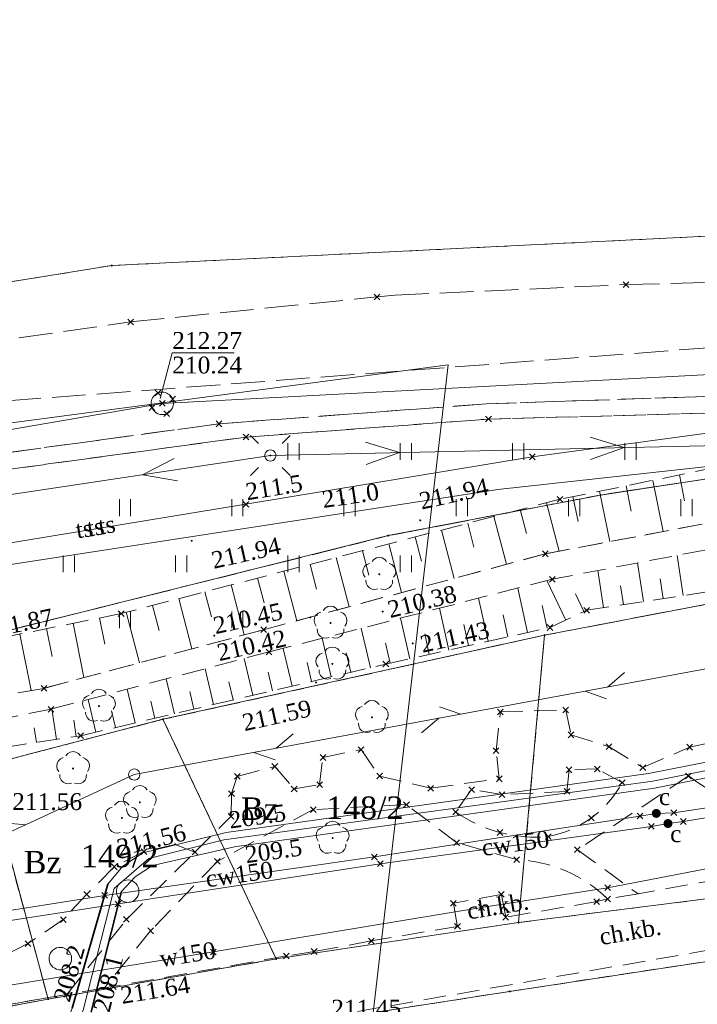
# Model space of a CAD drawing. Extents: x 7414218 to 7427513, y 5544630 to 5555035.
# Tile 41 of 46: x 7419608 to 7419639, y 5549653 to 5549697. Entities that reach past the tile are written whole.
import ezdxf
from ezdxf.enums import TextEntityAlignment as Align

# ---------------------------------------------------------------- set-up
doc = ezdxf.new("R2010")
doc.units = 0
for name, pattern in [('PRZER1-1', [1, 0.5, -0.5]), ('PRZER2-1', [1.5, 1, -0.5]), ('PRZER3-1', [2, 1.5, -0.5])]:
    doc.linetypes.add(name, pattern=pattern)
doc.layers.get('0').update_dxf_attribs({"linetype": 'CONTINUOUS'})
for name, color, linetype, lineweight in [('EGDE', 7, 'CONTINUOUS', 18), ('EGDE_O', 7, 'CONTINUOUS', 18), ('EGPG', 7, 'CONTINUOUS', 18), ('GOSRBG', 7, 'CONTINUOUS', 18), ('GUPPRZ_O', 7, 'CONTINUOUS', 18), ('OTKC', 7, 'CONTINUOUS', 18), ('OTKC_O', 7, 'CONTINUOUS', 18), ('OTKJ', 7, 'CONTINUOUS', 18), ('OTRK', 7, 'CONTINUOUS', 18), ('OTRS', 7, 'CONTINUOUS', 13), ('OTRS_O', 7, 'CONTINUOUS', 13), ('OTZK', 7, 'CONTINUOUS', 18), ('OTZT', 7, 'CONTINUOUS', 18), ('SUEO', 7, 'CONTINUOUS', 18), ('SULO', 7, 'CONTINUOUS', 35), ('SUPK', 7, 'CONTINUOUS', 18), ('SUPP', 7, 'CONTINUOUS', 18)]:
    doc.layers.add(name, color=color, linetype=linetype, lineweight=lineweight)
for name, color, linetype, lineweight, true_color in [('EGKK', 7, 'CONTINUOUS', 18, 0x24bc24), ('EGUG', 7, 'CONTINUOUS', 18, 0x008000), ('EGUG_O', 7, 'CONTINUOUS', 18, 0x008000), ('GELULI', 7, 'CONTINUOUS', 18, 0xfeffff), ('GSPPRB', 7, 'CONTINUOUS', 18, 0x80ffff), ('OTZL', 7, 'CONTINUOUS', 18, 0x008000), ('SUCP', 7, 'CONTINUOUS', 18, 0xd200d2), ('SUCP_O', 7, 'CONTINUOUS', 18, 0xd200d2), ('SUCW', 7, 'CONTINUOUS', 18, 0xd200d2), ('SUCW_O', 7, 'CONTINUOUS', 18, 0xd200d2), ('SUEP', 1, 'CONTINUOUS', 18, 0xff0000), ('SUKP', 7, 'CONTINUOUS', 18, 0x803300), ('SUTP', 7, 'CONTINUOUS', 18, 0xff9100), ('SUTP_O', 7, 'CONTINUOUS', 18, 0xff9100), ('SUWP', 5, 'CONTINUOUS', 18, 0x0000ff), ('SUWP_O', 5, 'CONTINUOUS', 18, 0x0000ff)]:
    doc.layers.add(name, color=color, linetype=linetype, lineweight=lineweight, true_color=true_color)
doc.styles.add('Times New Roman', font='times.ttf')

# ---------------------------------------------------------------- blocks, each defined once
blk = doc.blocks.new('GSPWPS1')
blk.add_hatch(color=0).paths.add_polyline_path([(-0.045, 0), (-0.043467, -0.011647), (-0.038971, -0.0225), (-0.03182, -0.03182), (-0.0225, -0.038971), (-0.011647, -0.043467), (0, -0.045), (0.011647, -0.043467), (0.0225, -0.038971), (0.03182, -0.03182), (0.038971, -0.0225), (0.043467, -0.011647), (0.045, 0), (0.043467, 0.011647), (0.038971, 0.0225), (0.03182, 0.03182), (0.0225, 0.038971), (0.011647, 0.043467), (0, 0.045), (-0.011647, 0.043467), (-0.0225, 0.038971), (-0.03182, 0.03182), (-0.038971, 0.0225), (-0.043467, 0.011647)])
blk = doc.blocks.new('GSPRDL1')
blk.add_hatch(color=0).paths.add_polyline_path([(0, -0.045), (0.013906, -0.042798), (0.02645, -0.036406), (0.036406, -0.02645), (0.042798, -0.013906), (0.045, 0), (0.042798, 0.013906), (0.036406, 0.02645), (0.02645, 0.036406), (0.013906, 0.042798), (0, 0.045), (-0.013906, 0.042798), (-0.02645, 0.036406), (-0.036406, 0.02645), (-0.042798, 0.013906), (-0.045, 0), (-0.042798, -0.013906), (-0.036406, -0.02645), (-0.02645, -0.036406), (-0.013906, -0.042798)])
at = {"color": 0}
for points in [[(-0.635969, -0.134326), (-0.70458, -0.024001), (-0.731429, 0.103115), (-0.713292, 0.231763), (-0.652348, 0.346501), (-0.55591, 0.433559), (-0.435555, 0.482485)], [(-0.324277, 0.563333), (-0.240553, 0.662679), (-0.127956, 0.727494), (0, 0.75), (0.127956, 0.727494), (0.240553, 0.662679), (0.324277, 0.563333)], [(0.435555, 0.482485), (0.55591, 0.433559), (0.652348, 0.346501), (0.713292, 0.231763), (0.731429, 0.103115), (0.70458, -0.024001), (0.635969, -0.134326)], [(-0.068773, -0.646351), (-0.194901, -0.677512), (-0.324092, -0.663766), (-0.440839, -0.606763), (-0.531129, -0.513345), (-0.584125, -0.394725), (-0.593465, -0.265141)], [(0.593465, -0.265141), (0.584125, -0.394725), (0.531129, -0.513345), (0.440839, -0.606763), (0.324092, -0.663766), (0.194901, -0.677512), (0.068773, -0.646351)]]:
    blk.add_lwpolyline(points, dxfattribs=at)
blk = doc.blocks.new('GSSUTR1')
at = {"color": 0}
for points in [[(-0.25666, 0.36165), (-0.25666, -0.38835)], [(0.24334, -0.38835), (0.24334, 0.36165)]]:
    blk.add_lwpolyline(points, dxfattribs=at)
blk = doc.blocks.new('GSSZAD1')
at = {"color": 0}
blk.add_lwpolyline([(0.5, 0), (0.490964, 0.094626), (0.464184, 0.185831), (0.420627, 0.27032), (0.361867, 0.34504), (0.290028, 0.407288), (0.207708, 0.454816), (0.117879, 0.485906), (0.023791, 0.499434), (-0.071157, 0.494911), (-0.163534, 0.4725), (-0.25, 0.433013), (-0.32743, 0.377875), (-0.393027, 0.309079), (-0.444418, 0.229113), (-0.479746, 0.140866), (-0.497736, 0.047528), (-0.497736, -0.047528), (-0.479746, -0.140866), (-0.444418, -0.229113), (-0.393027, -0.309079), (-0.32743, -0.377875), (-0.25, -0.433013), (-0.163534, -0.4725), (-0.071157, -0.494911), (0.023791, -0.499434), (0.117879, -0.485906), (0.207708, -0.454816), (0.290028, -0.407288), (0.361867, -0.34504), (0.420627, -0.27032), (0.464184, -0.185831), (0.490964, -0.094626)], close=True, dxfattribs=at)
blk = doc.blocks.new('GUPISN1')
at = {"color": 0}
blk.add_lwpolyline([(0, 0.25), (0.064705, 0.241481), (0.125, 0.216506), (0.176777, 0.176777), (0.216506, 0.125), (0.241481, 0.064705), (0.25, 0), (0.241481, -0.064705), (0.216506, -0.125), (0.176777, -0.176777), (0.125, -0.216506), (0.064705, -0.241481), (0, -0.25), (-0.064705, -0.241481), (-0.125, -0.216506), (-0.176777, -0.176777), (-0.216506, -0.125), (-0.241481, -0.064705), (-0.25, 0), (-0.241481, 0.064705), (-0.216506, 0.125), (-0.176777, 0.176777), (-0.125, 0.216506), (-0.064705, 0.241481)], close=True, dxfattribs=at)
blk = doc.blocks.new('GUPELA2')
blk.add_hatch(color=0).paths.add_polyline_path([(-0.001087, 0.044987), (0.011881, 0.043403), (0.021281, 0.03965), (0.030065, 0.033482), (0.038133, 0.023893), (0.043117, 0.012881), (0.044986, 0.001113), (0.044323, -0.007777), (0.040557, -0.019497), (0.033417, -0.030138), (0.024849, -0.037517), (0.013788, -0.042836), (0.002013, -0.044955), (-0.00982, -0.043916), (-0.020466, -0.040077), (-0.029541, -0.033946), (-0.036867, -0.025804), (-0.04187, -0.01649), (-0.04461, -0.005909), (-0.044532, 0.006476), (-0.041285, 0.017903), (-0.034764, 0.028574), (-0.024479, 0.03776), (-0.013449, 0.042943)])
at = {"color": 0}
for points in [[(-0.883883, 0.883883), (-0.53033, 0.53033)], [(0.883883, 0.883883), (0.53033, 0.53033)], [(-0.883883, -0.883883), (-0.53033, -0.53033)], [(0.883883, -0.883883), (0.53033, -0.53033)]]:
    blk.add_lwpolyline(points, dxfattribs=at)
blk = doc.blocks.new('GUPELA1')
at = {"color": 0}
blk.add_lwpolyline([(0, 0.25), (0.064705, 0.241481), (0.125, 0.216506), (0.176777, 0.176777), (0.216506, 0.125), (0.241481, 0.064705), (0.25, 0), (0.241481, -0.064705), (0.216506, -0.125), (0.176777, -0.176777), (0.125, -0.216506), (0.064705, -0.241481), (0, -0.25), (-0.064705, -0.241481), (-0.125, -0.216506), (-0.176777, -0.176777), (-0.216506, -0.125), (-0.241481, -0.064705), (-0.25, 0), (-0.241481, 0.064705), (-0.216506, 0.125), (-0.176777, 0.176777), (-0.125, 0.216506), (-0.064705, 0.241481)], close=True, dxfattribs=at)
blk = doc.blocks.new('GUPCZA1')
blk.add_hatch(color=0).paths.add_polyline_path([(-0.2, 0), (-0.193185, -0.051764), (-0.173205, -0.1), (-0.141421, -0.141421), (-0.1, -0.173205), (-0.051764, -0.193185), (0, -0.2), (0.051764, -0.193185), (0.1, -0.173205), (0.141421, -0.141421), (0.173205, -0.1), (0.193185, -0.051764), (0.2, 0), (0.193185, 0.051764), (0.173205, 0.1), (0.141421, 0.141421), (0.1, 0.173205), (0.051764, 0.193185), (0, 0.2), (-0.051764, 0.193185), (-0.1, 0.173205), (-0.141421, 0.141421), (-0.173205, 0.1), (-0.193185, 0.051764)])
blk = doc.blocks.new('GEPPGD1_2')
blk.add_hatch(color=0).paths.add_polyline_path([(0, -0.045), (0.013906, -0.042798), (0.02645, -0.036406), (0.036406, -0.02645), (0.042798, -0.013906), (0.045, 0), (0.042798, 0.013906), (0.036406, 0.02645), (0.02645, 0.036406), (0.013906, 0.042798), (0, 0.045), (-0.013906, 0.042798), (-0.02645, 0.036406), (-0.036406, 0.02645), (-0.042798, 0.013906), (-0.045, 0), (-0.042798, -0.013906), (-0.036406, -0.02645), (-0.02645, -0.036406), (-0.013906, -0.042798)])
blk = doc.blocks.new('GSPPRB0')
at = {"color": 0, "lineweight": 18}
for points in [[(-0.12726, -0.12726), (0.12726, 0.12726)], [(-0.12726, 0.12726), (0.12726, -0.12726)]]:
    blk.add_lwpolyline(points, dxfattribs=at)
blk = doc.blocks.new('SUTP1')
at = {"color": 0}
for points in [[(0.9325, 0), (0.0675, 0.5)], [(-0.0675, 0), (-0.9325, -0.5)]]:
    blk.add_lwpolyline(points, dxfattribs=at)
blk = doc.blocks.new('SUEP1')
at = {"color": 0}
blk.add_lwpolyline([(-0.75, -0.5), (0.75, 0), (-0.75, 0.5)], dxfattribs=at)

msp = doc.modelspace()

# ---------------------------------------------------------------- linework, layer by layer
at = {"layer": 'EGDE', "linetype": 'Continuous', "lineweight": 18, "elevation": 10.22}
for points in [[(7419697.95, 5549685.97), (7419674.58, 5549686.53), (7419668.43, 5549686.68), (7419641.1, 5549687.32), (7419612.49, 5549685.91), (7419582.12, 5549681.01), (7419540.4, 5549671.95), (7419529.69, 5549669.72), (7419514.4, 5549666.27), (7419506.32, 5549664.39), (7419531.94, 5549661.5), (7419553.44, 5549661.25), (7419563.19, 5549661.96), (7419564.39, 5549662.19), (7419575.48, 5549664.19), (7419587.56, 5549665.21), (7419598.8, 5549667.39), (7419624.8, 5549673.88), (7419634.25, 5549675.69), (7419653.94, 5549678.7), (7419675.44, 5549676.64), (7419701.24, 5549672.95)], [(7419701.24, 5549672.95), (7419675.44, 5549676.64), (7419653.94, 5549678.7), (7419634.25, 5549675.69), (7419624.8, 5549673.88), (7419598.8, 5549667.39), (7419587.56, 5549665.21), (7419575.48, 5549664.19), (7419564.39, 5549662.19)], [(7419556.13, 5549655.93), (7419588.38, 5549660.2), (7419606.85, 5549663.64), (7419614.77, 5549665.7), (7419631.76, 5549669.45), (7419643.51, 5549671.69), (7419650.65, 5549671.91), (7419691.9, 5549667.65)], [(7419691.9, 5549667.65), (7419649.26, 5549659.54), (7419641.05, 5549657.97), (7419630.6, 5549656.65), (7419619.81, 5549655.03), (7419609.66, 5549653.24), (7419589.07, 5549649.42), (7419557.7, 5549643.96), (7419540.13, 5549643.06), (7419523.27, 5549643.29), (7419509.38, 5549641.39), (7419462.29, 5549628.43), (7419462.45, 5549628.77), (7419446.03, 5549630.99), (7419446.66, 5549622.15), (7419432.87, 5549470.11), (7419428.25, 5549466.49), (7419384.74, 5549466.49), (7419372.42, 5549466.59)], [(7419438.3, 5549490.48), (7419449.43, 5549604.09), (7419450.45, 5549614.49), (7419451.3, 5549617.85), (7419452.51, 5549620.06), (7419454.77, 5549622.45), (7419458.98, 5549625.04), (7419462.38, 5549626.43), (7419462.7, 5549626.56), (7419482.9, 5549629.97), (7419487.71, 5549630.61), (7419562.5, 5549640.55), (7419590.93, 5549644.33), (7419591.23, 5549646.31), (7419603.9, 5549648.9), (7419609.52, 5549650.05), (7419619.85, 5549651.97), (7419630.2, 5549653.58), (7419640.65, 5549655.17), (7419649.84, 5549657.3), (7419665.24, 5549660.9), (7419684.7, 5549663.65), (7419689.36, 5549664.31)]]:
    msp.add_lwpolyline(points, dxfattribs=at)
for points in [[(7419631.76, 5549669.45), (7419614.77, 5549665.7), (7419619.81, 5549655.03), (7419630.6, 5549656.65)], [(7419609.66, 5549653.24), (7419619.81, 5549655.03), (7419614.77, 5549665.7), (7419606.85, 5549663.64)], [(7419606.85, 5549663.64), (7419588.38, 5549660.2), (7419556.13, 5549655.93), (7419538.53, 5549652.48), (7419528.76, 5549648.51), (7419509.38, 5549641.39), (7419523.27, 5549643.29), (7419540.13, 5549643.06), (7419557.7, 5549643.96), (7419589.07, 5549649.42), (7419609.66, 5549653.24)], [(7419641.13, 5549581.31), (7419654.91, 5549579.28), (7419664, 5549577.94), (7419668.79, 5549615.18), (7419676.55, 5549613.55), (7419684.7, 5549663.65), (7419665.24, 5549660.9), (7419649.84, 5549657.3), (7419640.65, 5549655.17), (7419630.2, 5549653.58), (7419619.85, 5549651.97), (7419609.52, 5549650.05), (7419603.9, 5549648.9), (7419591.23, 5549646.31), (7419590.93, 5549644.33), (7419584.48, 5549588.54), (7419641.23, 5549582.15)]]:
    msp.add_lwpolyline(points, close=True, dxfattribs=at)
at = {"layer": 'EGKK', "linetype": 'PRZER3-1', "lineweight": 18, "elevation": 10.06}
msp.add_lwpolyline([(7419711.98, 5549675.53), (7419701.24, 5549672.95), (7419675.44, 5549676.64), (7419653.94, 5549678.7), (7419634.25, 5549675.69), (7419624.8, 5549673.88), (7419598.8, 5549667.39), (7419599.71, 5549662.31), (7419606.85, 5549663.64), (7419614.77, 5549665.7), (7419631.76, 5549669.45), (7419643.51, 5549671.69), (7419650.65, 5549671.91), (7419691.9, 5549667.65), (7419700.8, 5549667.52), (7419711.49, 5549670.4)], close=True, dxfattribs=at)
at = {"layer": 'EGUG', "linetype": 'PRZER1-1', "lineweight": 18, "elevation": 10.08}
for points in [[(7419697.95, 5549685.97), (7419674.58, 5549686.53), (7419668.43, 5549686.68), (7419641.1, 5549687.32), (7419612.49, 5549685.91), (7419582.12, 5549681.01), (7419540.4, 5549671.95), (7419529.69, 5549669.72), (7419514.4, 5549666.27), (7419506.32, 5549664.39), (7419531.94, 5549661.5), (7419553.44, 5549661.25), (7419563.19, 5549661.96), (7419564.39, 5549662.19), (7419575.48, 5549664.19), (7419587.56, 5549665.21), (7419598.8, 5549667.39), (7419624.8, 5549673.88), (7419634.25, 5549675.69), (7419653.94, 5549678.7), (7419675.44, 5549676.64), (7419701.24, 5549672.95)], [(7419691.9, 5549667.65), (7419649.26, 5549659.54), (7419641.05, 5549657.97), (7419630.6, 5549656.65), (7419619.81, 5549655.03), (7419609.66, 5549653.24), (7419589.07, 5549649.42), (7419557.7, 5549643.96), (7419540.13, 5549643.06), (7419523.27, 5549643.29), (7419509.38, 5549641.39), (7419462.29, 5549628.43), (7419462.45, 5549628.77), (7419446.03, 5549630.99), (7419446.66, 5549622.15), (7419432.87, 5549470.11), (7419428.25, 5549466.49), (7419384.74, 5549466.49), (7419372.42, 5549466.59)], [(7419438.3, 5549490.48), (7419449.43, 5549604.09), (7419450.45, 5549614.49), (7419451.3, 5549617.85), (7419452.51, 5549620.06), (7419454.77, 5549622.45), (7419458.98, 5549625.04), (7419462.38, 5549626.43), (7419462.7, 5549626.56), (7419482.9, 5549629.97), (7419487.71, 5549630.61), (7419562.5, 5549640.55), (7419590.93, 5549644.33), (7419591.23, 5549646.31), (7419603.9, 5549648.9), (7419609.52, 5549650.05), (7419619.85, 5549651.97), (7419630.2, 5549653.58), (7419640.65, 5549655.17), (7419649.84, 5549657.3), (7419665.24, 5549660.9), (7419684.7, 5549663.65), (7419689.36, 5549664.31)]]:
    msp.add_lwpolyline(points, dxfattribs=at)
for points in [[(7419711.98, 5549675.53), (7419701.24, 5549672.95), (7419675.44, 5549676.64), (7419653.94, 5549678.7), (7419634.25, 5549675.69), (7419624.8, 5549673.88), (7419598.8, 5549667.39), (7419599.71, 5549662.31), (7419606.85, 5549663.64), (7419614.77, 5549665.7), (7419631.76, 5549669.45), (7419643.51, 5549671.69), (7419650.65, 5549671.91), (7419691.9, 5549667.65), (7419700.8, 5549667.52), (7419711.49, 5549670.4)], [(7419619.81, 5549655.03), (7419630.6, 5549656.65), (7419631.76, 5549669.45), (7419614.77, 5549665.7)], [(7419609.66, 5549653.24), (7419619.81, 5549655.03), (7419614.77, 5549665.7), (7419606.85, 5549663.64)], [(7419609.66, 5549653.24), (7419606.85, 5549663.64), (7419599.71, 5549662.31), (7419588.38, 5549660.2), (7419556.13, 5549655.93), (7419538.53, 5549652.48), (7419528.76, 5549648.51), (7419509.38, 5549641.39), (7419523.27, 5549643.29), (7419540.13, 5549643.06), (7419557.7, 5549643.96), (7419589.07, 5549649.42)], [(7419676.55, 5549613.55), (7419684.7, 5549663.65), (7419665.24, 5549660.9), (7419649.84, 5549657.3), (7419640.65, 5549655.17), (7419630.2, 5549653.58), (7419619.85, 5549651.97), (7419609.52, 5549650.05), (7419603.9, 5549648.9), (7419591.23, 5549646.31), (7419590.93, 5549644.33), (7419584.48, 5549588.54), (7419641.23, 5549582.15), (7419641.13, 5549581.31), (7419654.91, 5549579.28), (7419664, 5549577.94), (7419668.79, 5549615.18)]]:
    msp.add_lwpolyline(points, close=True, dxfattribs=at)
at = {"layer": 'GELULI', "linetype": 'PRZER3-1', "lineweight": 18, "elevation": 9.97}
msp.add_lwpolyline([(7419191.83, 5549597.86), (7419227.51, 5549604.5), (7419236.51, 5549606.21), (7419266.71, 5549612.67), (7419285.91, 5549616.73), (7419342.82, 5549629.2), (7419396.93, 5549640.48), (7419420.12, 5549645.6), (7419443.26, 5549649.26), (7419491.1, 5549658.81), (7419573.08, 5549674.07), (7419586.74, 5549676.61), (7419595.56, 5549678.05), (7419603.85, 5549679.58), (7419642.24, 5549682.49), (7419682.46, 5549681.4), (7419701.55, 5549681.61), (7419707.82, 5549682.12), (7419711.97, 5549682.6), (7419717.23, 5549683.96), (7419737.16, 5549689.09), (7419817.2, 5549713.1), (7419833.72, 5549718.92), (7419847.85, 5549724.55)], dxfattribs=at)
at = {"layer": 'GOSRBG', "linetype": 'Continuous', "lineweight": 18, "elevation": 10.04}
msp.add_lwpolyline([(7419615.774, 5549580.427), (7419627.462, 5549681.489), (7419471.968, 5549660.82), (7419431.639, 5549636.152), (7419428.19, 5549596.998), (7419413.018, 5549502.167), (7419456.743, 5549498.498), (7419481.58, 5549497.212), (7419522.704, 5549494.583), (7419537.085, 5549494.391), (7419547.298, 5549493.821), (7419605.188, 5549491.067)], close=True, dxfattribs=at)
at = {"layer": 'GUPPRZ_O', "linetype": 'Continuous', "lineweight": 13, "elevation": 10.8, "flags": 128}
msp.add_lwpolyline([(7419614.65, 5549679.99), (7419615.18, 5549682.025), (7419617.94, 5549682.025)], dxfattribs=at)
at = {"layer": 'OTKC', "linetype": 'PRZER2-1', "lineweight": 18, "elevation": 10.18}
for points in [[(7419696.2, 5549678), (7419676.93, 5549678.5), (7419675.4, 5549678.67), (7419657.73, 5549679.16), (7419643.32, 5549679.45), (7419629.26, 5549679.07), (7419618.47, 5549678.27), (7419605.1, 5549676.45), (7419605.03, 5549677.19), (7419617.26, 5549678.86), (7419629.17, 5549679.75), (7419642.5, 5549680.2), (7419653.55, 5549680), (7419665.01, 5549679.65), (7419677.62, 5549679.39), (7419686.22, 5549679.09), (7419696.78, 5549678.68)], [(7419641.08, 5549658.85), (7419635.92, 5549657.93), (7419634.56, 5549657.7), (7419634.08, 5549657.58), (7419630.03, 5549656.89), (7419629.83, 5549657.9), (7419627.7, 5549657.51), (7419627.88, 5549656.48), (7419624.04, 5549655.83), (7419621.5, 5549655.36), (7419620.26, 5549655.16), (7419612.56, 5549653.8), (7419612.16, 5549653.74), (7419610.49, 5549653.45), (7419604.21, 5549652.35)], [(7419598.16, 5549623.35), (7419600.25, 5549641.13), (7419601.68, 5549641.4), (7419602.16, 5549645.34), (7419611.67, 5549646.88), (7419611.79, 5549643.93), (7419612.74, 5549644.1), (7419613.4, 5549649.24), (7419602.39, 5549647.46), (7419602.37, 5549647.87), (7419602.39, 5549648.86), (7419621.95, 5549652.43), (7419641.72, 5549655.89)]]:
    msp.add_lwpolyline(points, dxfattribs=at)
msp.add_lwpolyline([(7419645.9, 5549662.71, -0.31132), (7419638.16, 5549663.18), (7419633.22, 5549659.89), (7419635.92, 5549657.93), (7419634.56, 5549657.7, 0.185718), (7419630.51, 5549659.45), (7419627.84, 5549660.21), (7419625.61, 5549661.9), (7419621.46, 5549661.68), (7419617.19, 5549659.37), (7419614.22, 5549656.28), (7419612.16, 5549653.74), (7419610.49, 5549653.45), (7419613.14, 5549656.79), (7419616.19, 5549659.79), (7419617.8, 5549661.38), (7419617.82, 5549662.39), (7419618.08, 5549663.16), (7419619.75, 5549663.6), (7419620.61, 5549662.6), (7419621.74, 5549662.79), (7419621.89, 5549664), (7419623.59, 5549664.35), (7419624.41, 5549663.17), (7419626.69, 5549662.63), (7419629.74, 5549663.05), (7419629.6, 5549664.31), (7419629.79, 5549666.03), (7419632.7, 5549666.11), (7419632.93, 5549665.01), (7419634.63, 5549664.48), (7419636.13, 5549663.55), (7419638.21, 5549664.46), (7419646.7, 5549666.25)], format="xyb", dxfattribs=at)
msp.add_lwpolyline([(7419635.21, 5549662.88), (7419634.1, 5549663.49), (7419632.85, 5549663.45), (7419632.75, 5549662.49), (7419629.86, 5549662.35), (7419628.51, 5549662.57), (7419627.8, 5549661.57, 0.176596), (7419631.93, 5549660.48, 0.225397)], format="xyb", close=True, dxfattribs=at)
at = {"layer": 'OTKJ', "linetype": 'PRZER3-1', "lineweight": 18, "elevation": 10.18}
for points in [[(7419554.75, 5549673.61), (7419568.52, 5549676.07), (7419583.24, 5549678.6), (7419604.4, 5549682.13), (7419613.33, 5549683.4), (7419624.3, 5549684.51), (7419625.1, 5549684.59), (7419635.38, 5549685.06), (7419642.39, 5549685.25), (7419645.42, 5549685.26), (7419651.9, 5549685.12), (7419662.63, 5549684.79), (7419675.56, 5549684.43), (7419690.98, 5549683.97)], [(7419696.78, 5549678.68), (7419686.22, 5549679.09), (7419677.62, 5549679.39), (7419665.01, 5549679.65), (7419653.55, 5549680), (7419642.5, 5549680.2), (7419629.17, 5549679.75), (7419617.26, 5549678.86), (7419605.03, 5549677.19), (7419599.08, 5549676.17), (7419583.82, 5549673.6), (7419582.36, 5549673.39), (7419569.47, 5549671.08), (7419560.71, 5549669.5), (7419557.95, 5549669), (7419555.66, 5549668.57), (7419541.09, 5549666.03), (7419524.38, 5549663.16), (7419509.52, 5549660.32), (7419495.3, 5549657.82), (7419483.58, 5549655.26)]]:
    msp.add_lwpolyline(points, dxfattribs=at)
at = {"layer": 'OTRK', "linetype": 'PRZER2-1', "lineweight": 18, "elevation": 10.06}
msp.add_lwpolyline([(7419713.15, 5549674.41), (7419705.67, 5549673.36), (7419697.56, 5549673.65), (7419685.26, 5549675.05), (7419674.37, 5549677.34), (7419659.47, 5549678.74), (7419646.8, 5549678.43), (7419632.44, 5549675.5), (7419612.91, 5549670.41), (7419606.77, 5549669.17), (7419598.99, 5549667.71), (7419599.395, 5549665.281), (7419599.45, 5549665.29), (7419609.47, 5549667.08), (7419619.25, 5549669.69), (7419631.79, 5549673.07), (7419643.19, 5549675.23), (7419657.93, 5549676.24), (7419669.54, 5549674.89), (7419682.58, 5549673.45), (7419696.12, 5549671.37), (7419704.1, 5549671.15), (7419712.25, 5549672.11)], close=True, dxfattribs=at)
at = {"layer": 'OTRK', "linetype": 'Continuous', "lineweight": 18, "elevation": 10.06}
for points in [[(7419636.573, 5549676.343), (7419637.037, 5549674.064)], [(7419637.757, 5549676.585), (7419637.991, 5549675.437)], [(7419634.204, 5549675.86), (7419634.662, 5549673.614)], [(7419635.388, 5549676.102), (7419635.619, 5549674.97)], [(7419633.02, 5549675.618), (7419633.247, 5549674.504)], [(7419630.674, 5549675.04), (7419630.95, 5549673.979)], [(7419631.843, 5549675.344), (7419632.406, 5549673.187)], [(7419629.504, 5549674.735), (7419630.06, 5549672.604)], [(7419627.165, 5549674.125), (7419627.726, 5549671.975)], [(7419628.335, 5549674.43), (7419628.614, 5549673.36)], [(7419625.996, 5549673.82), (7419626.277, 5549672.74)], [(7419623.657, 5549673.211), (7419623.941, 5549672.121)], [(7419624.826, 5549673.516), (7419625.392, 5549671.345)], [(7419622.487, 5549672.906), (7419623.058, 5549670.716)], [(7419637.926, 5549671.213), (7419637.654, 5549673)], [(7419620.148, 5549672.297), (7419620.724, 5549670.087)], [(7419621.318, 5549672.601), (7419621.605, 5549671.502)], [(7419634.381, 5549670.674), (7419634.13, 5549672.328)], [(7419636.154, 5549670.943), (7419635.892, 5549672.664)], [(7419618.979, 5549671.992), (7419619.268, 5549670.882)], [(7419632.696, 5549670.119), (7419631.864, 5549671.879)], [(7419637.04, 5549671.078), (7419636.907, 5549671.955)], [(7419617.809, 5549671.687), (7419618.39, 5549669.46)], [(7419631.001, 5549669.567), (7419630.561, 5549671.544)], [(7419635.267, 5549670.809), (7419635.139, 5549671.652)], [(7419615.47, 5549671.077), (7419616.054, 5549668.837)], [(7419616.64, 5549671.382), (7419616.931, 5549670.265)], [(7419629.252, 5549669.177), (7419628.823, 5549671.098)], [(7419633.506, 5549670.502), (7419633.137, 5549671.284)], [(7419614.301, 5549670.773), (7419614.594, 5549669.649)], [(7419627.502, 5549668.787), (7419627.086, 5549670.652)], [(7419631.876, 5549669.762), (7419631.653, 5549670.765)], [(7419611.95, 5549670.216), (7419612.187, 5549669.042)], [(7419613.131, 5549670.468), (7419613.719, 5549668.214)], [(7419625.752, 5549668.397), (7419625.349, 5549670.205)], [(7419630.127, 5549669.372), (7419629.909, 5549670.347)], [(7419609.58, 5549669.738), (7419609.832, 5549668.491)], [(7419610.765, 5549669.977), (7419611.254, 5549667.556)], [(7419624.004, 5549667.999), (7419623.592, 5549669.754)], [(7419628.377, 5549668.982), (7419628.166, 5549669.928)], [(7419608.396, 5549669.498), (7419608.905, 5549666.979)], [(7419622.259, 5549667.589), (7419621.855, 5549669.308)], [(7419626.627, 5549668.592), (7419626.422, 5549669.51)], [(7419620.514, 5549667.179), (7419620.118, 5549668.861)], [(7419624.877, 5549668.202), (7419624.679, 5549669.092)], [(7419618.768, 5549666.769), (7419618.383, 5549668.409)], [(7419623.131, 5549667.794), (7419622.927, 5549668.662)], [(7419617.023, 5549666.359), (7419616.648, 5549667.954)], [(7419621.386, 5549667.384), (7419621.186, 5549668.234)], [(7419615.278, 5549665.949), (7419614.914, 5549667.498)], [(7419619.641, 5549666.974), (7419619.446, 5549667.805)], [(7419613.533, 5549665.539), (7419613.179, 5549667.043)], [(7419617.896, 5549666.564), (7419617.706, 5549667.373)], [(7419616.15, 5549666.154), (7419615.966, 5549666.94)], [(7419610.025, 5549664.805), (7419609.819, 5549666.16)], [(7419611.787, 5549665.129), (7419611.445, 5549666.587)], [(7419614.405, 5549665.744), (7419614.226, 5549666.507)], [(7419612.66, 5549665.334), (7419612.486, 5549666.075)], [(7419609.139, 5549664.669), (7419609.039, 5549665.325)], [(7419610.912, 5549664.94), (7419610.801, 5549665.664)]]:
    msp.add_lwpolyline(points, dxfattribs=at)
at = {"layer": 'OTRK', "linetype": 'PRZER2-1', "lineweight": 18, "elevation": 10.06}
msp.add_lwpolyline([(7419695.93, 5549670.37), (7419681.02, 5549672.38), (7419669.55, 5549673.99), (7419658.09, 5549675.06), (7419643.31, 5549674.08), (7419632.1, 5549671.94), (7419619.49, 5549668.7), (7419609.78, 5549666.15), (7419599.67, 5549664.11), (7419599.586, 5549664.093), (7419599.94, 5549661.83), (7419600.29, 5549663.32), (7419611.11, 5549664.97), (7419624.69, 5549668.16), (7419632, 5549669.79), (7419633.63, 5549670.56), (7419643.11, 5549672), (7419655.69, 5549672.75), (7419665.29, 5549672.5), (7419674.98, 5549671.45), (7419689.09, 5549669.18)], dxfattribs=at)
at = {"layer": 'OTZK', "linetype": 'PRZER2-1', "lineweight": 18, "elevation": 10.1}
msp.add_lwpolyline([(7419610.49, 5549653.45), (7419613.14, 5549656.79), (7419616.19, 5549659.79), (7419615.31, 5549660.13), (7419613.92, 5549659.81), (7419612.6, 5549659.13), (7419611.37, 5549657.9), (7419610.33, 5549656.78), (7419608.76, 5549655.71), (7419606.77, 5549654.7), (7419604.58, 5549653.06), (7419604.21, 5549652.35)], close=True, dxfattribs=at)
at = {"layer": 'OTZT', "linetype": 'PRZER2-1', "lineweight": 18, "elevation": 10.1}
for points in [[(7419605.1, 5549676.45), (7419618.47, 5549678.27), (7419629.26, 5549679.07), (7419643.32, 5549679.45), (7419657.73, 5549679.16), (7419675.4, 5549678.67), (7419676.93, 5549678.5), (7419696.2, 5549678)], [(7419696.12, 5549671.37), (7419682.58, 5549673.45), (7419669.54, 5549674.89), (7419657.93, 5549676.24), (7419643.19, 5549675.23), (7419631.79, 5549673.07), (7419619.25, 5549669.69), (7419609.47, 5549667.08), (7419599.45, 5549665.29), (7419599.395, 5549665.281), (7419598.99, 5549667.71), (7419598.55, 5549667.64)]]:
    msp.add_lwpolyline(points, dxfattribs=at)
at = {"layer": 'SUCP', "linetype": 'Continuous', "lineweight": 18, "elevation": 10.14}
for points in [[(7419606.51, 5549656.97), (7419612.18, 5549657.86), (7419624.18, 5549659.57), (7419636, 5549661.39), (7419636.73, 5549661.51), (7419637.51, 5549661.54), (7419649.41, 5549663.35), (7419661.13, 5549665.61), (7419664.3, 5549666.11), (7419664.93, 5549666.24)], [(7419606.81, 5549656.56), (7419612.77, 5549657.48), (7419624.44, 5549659.27), (7419636.51, 5549660.93), (7419637.25, 5549661.06), (7419637.94, 5549661.15), (7419649.77, 5549663.13), (7419661.57, 5549665.27), (7419664.6, 5549665.8), (7419665.36, 5549665.93)]]:
    msp.add_lwpolyline(points, dxfattribs=at)
at = {"layer": 'SUEP', "linetype": 'Continuous', "lineweight": 18, "elevation": 10.14}
for points in [[(7419813.51, 5549704.99), (7419792.67, 5549701.91), (7419759.16, 5549691.97), (7419727.73, 5549682.05), (7419699.01, 5549677.12), (7419657.51, 5549678.29), (7419619.55, 5549677.45), (7419583.02, 5549671.95), (7419555.17, 5549667.66), (7419521.19, 5549661.03), (7419486.18, 5549654.33), (7419456, 5549648.56)], [(7419597.87, 5549671.04), (7419629.68, 5549675.93), (7419655.39, 5549678.76), (7419656.38, 5549686.81), (7419657.9, 5549686.9), (7419659.5, 5549689.56), (7419674.44, 5549689.54), (7419685.8, 5549689.64), (7419686.27, 5549690.35)], [(7419590.34, 5549626.9), (7419591.38, 5549637.61), (7419591.81, 5549639.33), (7419592.78, 5549640.5), (7419601.52, 5549644.79), (7419606.23, 5549646.49), (7419608.22, 5549647.67), (7419609.73, 5549650.21), (7419610.73, 5549652.83), (7419612.31, 5549658.36), (7419612.97, 5549659.15), (7419613.88, 5549659.75), (7419617.58, 5549660.66), (7419636.39, 5549663.29), (7419653.8, 5549666.72), (7419664.82, 5549668.82), (7419668.26, 5549669.11), (7419669.35, 5549669.84), (7419673.85, 5549677.41), (7419675.27, 5549678.46), (7419676.96, 5549678.59), (7419687.02, 5549678.1)], [(7419591, 5549626.85), (7419591.98, 5549637.48), (7419592.35, 5549638.9), (7419593.13, 5549639.8), (7419601.73, 5549644.08), (7419606.46, 5549645.52), (7419608.7, 5549647.13), (7419610.29, 5549649.53), (7419611.57, 5549652.68), (7419612.93, 5549658.03), (7419613.53, 5549658.68), (7419614.3, 5549659.19), (7419617.95, 5549660.02), (7419636.65, 5549662.63), (7419653.9, 5549666.1), (7419664.92, 5549668.15), (7419667.46, 5549668.42), (7419669.16, 5549668.76), (7419670.57, 5549669.81), (7419675.38, 5549677.09), (7419676.12, 5549677.34), (7419676.93, 5549677.3), (7419687.09, 5549677.14)]]:
    msp.add_lwpolyline(points, dxfattribs=at)
at = {"layer": 'SUKP', "linetype": 'Continuous', "lineweight": 18, "elevation": 10.14}
msp.add_lwpolyline([(7419732.73, 5549686.59), (7419713.25, 5549681.21), (7419688.27, 5549680.41), (7419644.72, 5549681.35), (7419614.74, 5549679.77), (7419575.01, 5549672.94), (7419514.46, 5549662.51)], dxfattribs=at)
at = {"layer": 'SULO', "linetype": 'Continuous', "lineweight": 35, "elevation": 10.12}
for points in [[(7419610.73, 5549652.83), (7419612.31, 5549658.36)], [(7419612.93, 5549658.03), (7419611.57, 5549652.68)]]:
    msp.add_lwpolyline(points, dxfattribs=at)
at = {"layer": 'SUPK', "linetype": 'Continuous', "lineweight": 18, "elevation": 10.14}
msp.add_lwpolyline([(7419614.277, 5549679.581, 0.40769), (7419614.929, 5549679.307, 0.40769), (7419615.203, 5549679.959, 1)], format="xyb", close=True, dxfattribs=at)
at = {"layer": 'SUTP', "linetype": 'Continuous', "lineweight": 18, "elevation": 10.14}
for points in [[(7419639.65, 5549678.53), (7419631.21, 5549677.39), (7419618.46, 5549675.28), (7419604.1, 5549672.92), (7419599.2, 5549672.25), (7419587.21, 5549670.33), (7419585.24, 5549670.09), (7419584.37, 5549669.86), (7419584.09, 5549669.8), (7419583.82, 5549669.75), (7419583.61, 5549669.55), (7419582.99, 5549669.54), (7419582.32, 5549669.83), (7419581.5, 5549670.09), (7419576.07, 5549669.4), (7419565.42, 5549667.63)], [(7419639.65, 5549678.53), (7419631.21, 5549677.39), (7419618.46, 5549675.28), (7419604.1, 5549672.92), (7419599.2, 5549672.25), (7419587.21, 5549670.33), (7419585.24, 5549670.09), (7419584.08, 5549670.27), (7419582.82, 5549670.29), (7419582.58, 5549670.24), (7419582.26, 5549670.12), (7419581.5, 5549670.09), (7419576.07, 5549669.4), (7419565.42, 5549667.63)], [(7419639.65, 5549678.53), (7419631.21, 5549677.39), (7419618.46, 5549675.28), (7419604.1, 5549672.92), (7419599.2, 5549672.25), (7419587.21, 5549670.33), (7419585.24, 5549670.09), (7419584.08, 5549670.27), (7419583.61, 5549669.98), (7419583.33, 5549669.9), (7419583.01, 5549669.87), (7419582.32, 5549669.83), (7419581.5, 5549670.09), (7419576.07, 5549669.4), (7419565.42, 5549667.63)], [(7419686.85, 5549677.9), (7419677.16, 5549678.18), (7419673.85, 5549677.41), (7419669.35, 5549669.84), (7419667.93, 5549668.82), (7419653.88, 5549666.39), (7419636.58, 5549662.94), (7419617.48, 5549660.33), (7419614.14, 5549659.5), (7419612.59, 5549658.16), (7419611.21, 5549652.74), (7419610.01, 5549649.76), (7419608.52, 5549647.43), (7419606.48, 5549646.06), (7419601.54, 5549644.31), (7419593.02, 5549640.23), (7419592.05, 5549638.95), (7419590.7, 5549626.86)], [(7419701.835, 5549662.525), (7419655.48, 5549671), (7419613.49, 5549663.24), (7419574.92, 5549645.38), (7419528.03, 5549639.59), (7419487.59, 5549631.16)]]:
    msp.add_lwpolyline(points, dxfattribs=at)
at = {"layer": 'SUWP', "linetype": 'Continuous', "lineweight": 18, "elevation": 10.14}
msp.add_lwpolyline([(7419656.14, 5549662.29), (7419646.67, 5549660.52), (7419634.56, 5549658.2), (7419628.95, 5549657.32), (7419617.01, 5549655.34), (7419604.71, 5549653.32), (7419603.47, 5549652.72)], dxfattribs=at)

# ---------------------------------------------------------------- block references
at = {"layer": 'EGPG', "linetype": 'Continuous', "lineweight": 18}
for p in [(7419612.49, 5549685.91, 10.24), (7419634.25, 5549675.69, 10.24), (7419624.8, 5549673.88, 10.24), (7419631.76, 5549669.45, 10.24), (7419614.77, 5549665.7, 10.24), (7419630.6, 5549656.65, 10.24), (7419619.81, 5549655.03, 10.24), (7419630.2, 5549653.58, 10.24), (7419609.66, 5549653.24, 10.24)]:
    msp.add_blockref('GEPPGD1_2', p, dxfattribs=at)
at = {"layer": 'GSPPRB', "linetype": 'Continuous', "lineweight": 18}
for p in [(7419635.38, 5549685.06, 10.28), (7419624.3, 5549684.51, 10.28), (7419613.33, 5549683.4, 10.28), (7419614.551, 5549680.233, 10.28), (7419614.74, 5549679.77, 10.28), (7419615.203, 5549679.959, 10.28), (7419614.277, 5549679.581, 10.28), (7419614.929, 5549679.307, 10.28), (7419617.26, 5549678.86, 10.28), (7419629.26, 5549679.07, 10.28), (7419618.47, 5549678.27, 10.28), (7419631.21, 5549677.39, 10.28), (7419618.46, 5549675.28, 10.28), (7419632.44, 5549675.5, 10.28), (7419631.79, 5549673.07, 10.28), (7419632.1, 5549671.94, 10.28), (7419633.63, 5549670.56, 10.28), (7419612.91, 5549670.41, 10.28), (7419619.25, 5549669.69, 10.28), (7419632, 5549669.79, 10.28), (7419619.49, 5549668.7, 10.28), (7419624.69, 5549668.16, 10.28), (7419609.47, 5549667.08, 10.28), (7419609.78, 5549666.15, 10.28), (7419629.79, 5549666.03, 10.28), (7419632.7, 5549666.11, 10.28), (7419611.11, 5549664.97, 10.28), (7419632.93, 5549665.01, 10.28), (7419623.59, 5549664.35, 10.28), (7419629.6, 5549664.31, 10.28), (7419634.63, 5549664.48, 10.28), (7419638.21, 5549664.46, 10.28), (7419621.89, 5549664, 10.28), (7419619.75, 5549663.6, 10.28), (7419632.85, 5549663.45, 10.28), (7419634.1, 5549663.49, 10.28), (7419636.13, 5549663.55, 10.28), (7419618.08, 5549663.16, 10.28), (7419624.41, 5549663.17, 10.28), (7419629.74, 5549663.05, 10.28), (7419638.16, 5549663.18, 10.28), (7419620.61, 5549662.6, 10.28), (7419621.74, 5549662.79, 10.28), (7419626.69, 5549662.63, 10.28), (7419628.51, 5549662.57, 10.28), (7419635.21, 5549662.88, 10.28), (7419617.82, 5549662.39, 10.28), (7419629.86, 5549662.35, 10.28), (7419632.75, 5549662.49, 10.28), (7419621.46, 5549661.68, 10.28), (7419625.61, 5549661.9, 10.28), (7419617.8, 5549661.38, 10.28), (7419627.8, 5549661.57, 10.28), (7419633.84, 5549661.31, 10.28), (7419636, 5549661.39, 10.28), (7419637.51, 5549661.54, 10.28), (7419636.51, 5549660.93, 10.28), (7419637.94, 5549661.15, 10.28), (7419629.77, 5549660.66, 10.28), (7419631.93, 5549660.48, 10.28), (7419627.84, 5549660.21, 10.28), (7419633.22, 5549659.89, 10.28), (7419613.92, 5549659.81, 10.28), (7419616.19, 5549659.79, 10.28), (7419624.18, 5549659.57, 10.28), (7419612.6, 5549659.13, 10.28), (7419617.19, 5549659.37, 10.28), (7419624.44, 5549659.27, 10.28), (7419630.51, 5549659.45, 10.28), (7419634.56, 5549658.2, 10.28), (7419611.37, 5549657.9, 10.28), (7419612.18, 5549657.86, 10.28), (7419629.83, 5549657.9, 10.28), (7419634.56, 5549657.7, 10.28), (7419612.77, 5549657.48, 10.28), (7419627.7, 5549657.51, 10.28), (7419628.95, 5549657.32, 10.28), (7419634.08, 5549657.58, 10.28), (7419630.03, 5549656.89, 10.28), (7419610.33, 5549656.78, 10.28), (7419613.14, 5549656.79, 10.28), (7419627.88, 5549656.48, 10.28), (7419614.22, 5549656.28, 10.28), (7419608.76, 5549655.71, 10.28), (7419624.04, 5549655.83, 10.28), (7419617.01, 5549655.34, 10.28), (7419620.26, 5549655.16, 10.28), (7419621.5, 5549655.36, 10.28), (7419612.56, 5549653.8, 10.28), (7419610.49, 5549653.45, 10.28)]:
    msp.add_blockref('GSPPRB0', p, dxfattribs=at)
at = {"layer": 'OTRS', "linetype": 'Continuous', "lineweight": 13}
for p in [(7419626.22, 5549674.56, 10.08), (7419616.05, 5549673.65, 10.08), (7419624.55, 5549670.5, 10.08), (7419621.33, 5549670.24, 10.08), (7419617.05, 5549669.43, 10.08), (7419625.89, 5549669.08, 10.08), (7419621.58, 5549667.34, 10.08), (7419615.31, 5549660.13, 10.08), (7419612.16, 5549653.74, 10.08)]:
    msp.add_blockref('GSPWPS1', p, dxfattribs=at)
at = {"layer": 'OTZK', "linetype": 'Continuous', "lineweight": 18}
for p in [(7419613.2, 5549658.045, 10.1), (7419610.2, 5549655.045, 10.1)]:
    msp.add_blockref('GSSZAD1', p, dxfattribs=at)
at = {"layer": 'OTZL', "linetype": 'Continuous', "lineweight": 18}
for p in [(7419624.4, 5549672.16, 10.12), (7419622.23, 5549669.99, 10.12), (7419622.31, 5549668.17, 10.12), (7419611.92, 5549666.29, 10.12), (7419624.07, 5549665.79, 10.12), (7419610.77, 5549663.51, 10.12), (7419613.74, 5549662, 10.12), (7419612.94, 5549661.31, 10.12), (7419622.32, 5549660.41, 10.12)]:
    msp.add_blockref('GSPRDL1', p, dxfattribs=at)
at = {"layer": 'OTZT', "linetype": 'Continuous', "lineweight": 18}
for p in [(7419620.585, 5549677.641, 10.1), (7419625.585, 5549677.641, 10.1), (7419630.585, 5549677.641, 10.1), (7419635.585, 5549677.641, 10.1), (7419613.085, 5549675.141, 10.1), (7419618.085, 5549675.141, 10.1), (7419623.085, 5549675.141, 10.1), (7419628.085, 5549675.141, 10.1), (7419633.085, 5549675.141, 10.1), (7419638.085, 5549675.141, 10.1), (7419610.585, 5549672.641, 10.1), (7419615.585, 5549672.641, 10.1), (7419620.585, 5549672.641, 10.1), (7419625.585, 5549672.641, 10.1), (7419613.085, 5549670.141, 10.1), (7419618.085, 5549670.141, 10.1)]:
    msp.add_blockref('GSSUTR1', p, dxfattribs=at)
at = {"layer": 'SUCW', "linetype": 'Continuous', "lineweight": 18}
for p in [(7419636.73, 5549661.51, 10.16), (7419637.25, 5549661.06, 10.16)]:
    msp.add_blockref('GUPCZA1', p, dxfattribs=at)
at = {"layer": 'SUEO', "linetype": 'Continuous', "lineweight": 18}
for name, p in [('GUPELA2', (7419619.55, 5549677.45, 10.15)), ('GUPELA1', (7419619.55, 5549677.45, 10.16))]:
    msp.add_blockref(name, p, dxfattribs=at)
at = {"layer": 'SUEP', "linetype": 'Continuous', "lineweight": 18}
for p, rotation in [((7419624.549, 5549677.561, 10.14), 1.267665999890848), ((7419634.546, 5549677.782, 10.14), 1.267665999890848), ((7419614.606, 5549676.706, 10.14), 188.5622088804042)]:
    msp.add_blockref('SUEP1', p, dxfattribs=dict(at, rotation=rotation))
at = {"layer": 'SUPP', "linetype": 'Continuous', "lineweight": 18}
msp.add_blockref('GUPISN1', (7419613.49, 5549663.24, 10.16), dxfattribs=at)
at = {"layer": 'SUTP', "linetype": 'Continuous', "lineweight": 18}
for p, rotation in [((7419634.485, 5549667.12, 10.14), 190.4704650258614), ((7419627.11, 5549665.757, 10.14), 10.47046502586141), ((7419619.735, 5549664.394, 10.14), 190.4704650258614), ((7419607.817, 5549660.613, 10.14), 24.84669317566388)]:
    msp.add_blockref('SUTP1', p, dxfattribs=dict(at, rotation=rotation))

# ---------------------------------------------------------------- texts
at = {"layer": 'EGDE_O', "linetype": 'Continuous', "lineweight": 0, "style": 'Times New Roman'}
for s, p in [('148/2', (7419623.755, 5549661.263, 10.8)), ('149/2', (7419612.845, 5549659.111, 10.8))]:
    msp.add_text(s, height=1, dxfattribs=at).set_placement(p, align=Align.CENTER)
at = {"layer": 'EGUG_O', "linetype": 'Continuous', "lineweight": 0, "style": 'Times New Roman'}
for p in [(7419619.083, 5549661.22, 10.8), (7419609.414, 5549658.839, 10.8)]:
    msp.add_text('Bz', height=1, dxfattribs=at).set_placement(p, align=Align.CENTER)
at = {"layer": 'GUPPRZ_O', "linetype": 'Continuous', "lineweight": 0, "style": 'Times New Roman'}
for s, rotation, p in [('212.27', 360, (7419615.18, 5549682.198, 10.8)), ('210.24', 360, (7419615.18, 5549681.103, 10.8)), ('211.5', 9.397, (7419618.517, 5549675.454, 10.8)), ('211.0', 8.493, (7419621.91, 5549675.11, 10.8)), ('209.5', 7.959, (7419617.76, 5549660.833, 10.8)), ('209.5', 7.945, (7419618.48, 5549659.293, 10.8)), ('208.2', 74.054, (7419610.609, 5549653.06, 10.8)), ('208.1', 75.737, (7419612.381, 5549652.609, 10.8))]:
    msp.add_text(s, height=0.75, rotation=rotation, dxfattribs=at).set_placement(p)
at = {"layer": 'OTKC_O', "linetype": 'Continuous', "lineweight": 0, "style": 'Times New Roman'}
for rotation, p in [(9.631, (7419628.37, 5549656.78, 10.8)), (9.927, (7419634.27, 5549655.64, 10.8))]:
    msp.add_text('ch.kb.', height=0.75, rotation=rotation, dxfattribs=at).set_placement(p)
at = {"layer": 'OTRS_O', "linetype": 'Continuous', "lineweight": 0, "style": 'Times New Roman'}
for s, rotation, p in [('211.94', 12.6592, (7419626.28, 5549675.04, 10.8)), ('211.94', 12.8652, (7419617.03, 5549672.4, 10.8)), ('210.38', 13.9335, (7419624.88, 5549670.207, 10.8)), ('211.87', 11.5144, (7419606.882, 5549669.287, 10.8)), ('210.45', 12.7055, (7419617.11, 5549669.49, 10.8)), ('210.42', 12.673, (7419617.28, 5549668.29, 10.8)), ('211.43', 12.6562, (7419626.32, 5549668.66, 10.8)), ('211.59', 12.7191, (7419618.4, 5549665.17, 10.8)), ('211.56', 360, (7419608.057, 5549661.661, 10.8)), ('211.56', 13.5178, (7419612.827, 5549659.599, 10.8)), ('211.64', 9.3328, (7419612.952, 5549653.026, 10.8))]:
    msp.add_text(s, height=0.75, rotation=rotation, dxfattribs=at).set_placement(p)
msp.add_text('211.45', height=0.75, dxfattribs=at).set_placement((7419622.26, 5549652.46, 10.8))
at = {"layer": 'SUCP_O', "linetype": 'Continuous', "lineweight": 0, "style": 'Times New Roman'}
for rotation, p in [(7.8308, (7419630.514, 5549659.813, 10.8)), (8.11, (7419618.221, 5549658.428, 10.8))]:
    msp.add_text('cw150', height=0.75, rotation=rotation, dxfattribs=at).set_placement(p, align=Align.CENTER)
at = {"layer": 'SUCW_O', "linetype": 'Continuous', "lineweight": 0, "style": 'Times New Roman'}
for p in [(7419637.35, 5549661.88, 10.8), (7419637.85, 5549660.23, 10.8)]:
    msp.add_text('c', height=0.75, rotation=360, dxfattribs=at).set_placement(p, align=Align.RIGHT)
at = {"layer": 'SUTP_O', "linetype": 'Continuous', "lineweight": 0, "style": 'Times New Roman'}
for p in [(7419611.827, 5549673.894, 10.8), (7419612.327, 5549673.984, 10.8), (7419611.327, 5549673.814, 10.8)]:
    msp.add_text('ts', height=0.75, rotation=9.333, dxfattribs=at).set_placement(p, align=Align.CENTER)
at = {"layer": 'SUWP_O', "linetype": 'Continuous', "lineweight": 0, "style": 'Times New Roman'}
msp.add_text('w150', height=0.75, rotation=9.3263, dxfattribs=at).set_placement((7419615.927, 5549654.864, 10.8), align=Align.CENTER)

doc.saveas('drawing.dxf')
